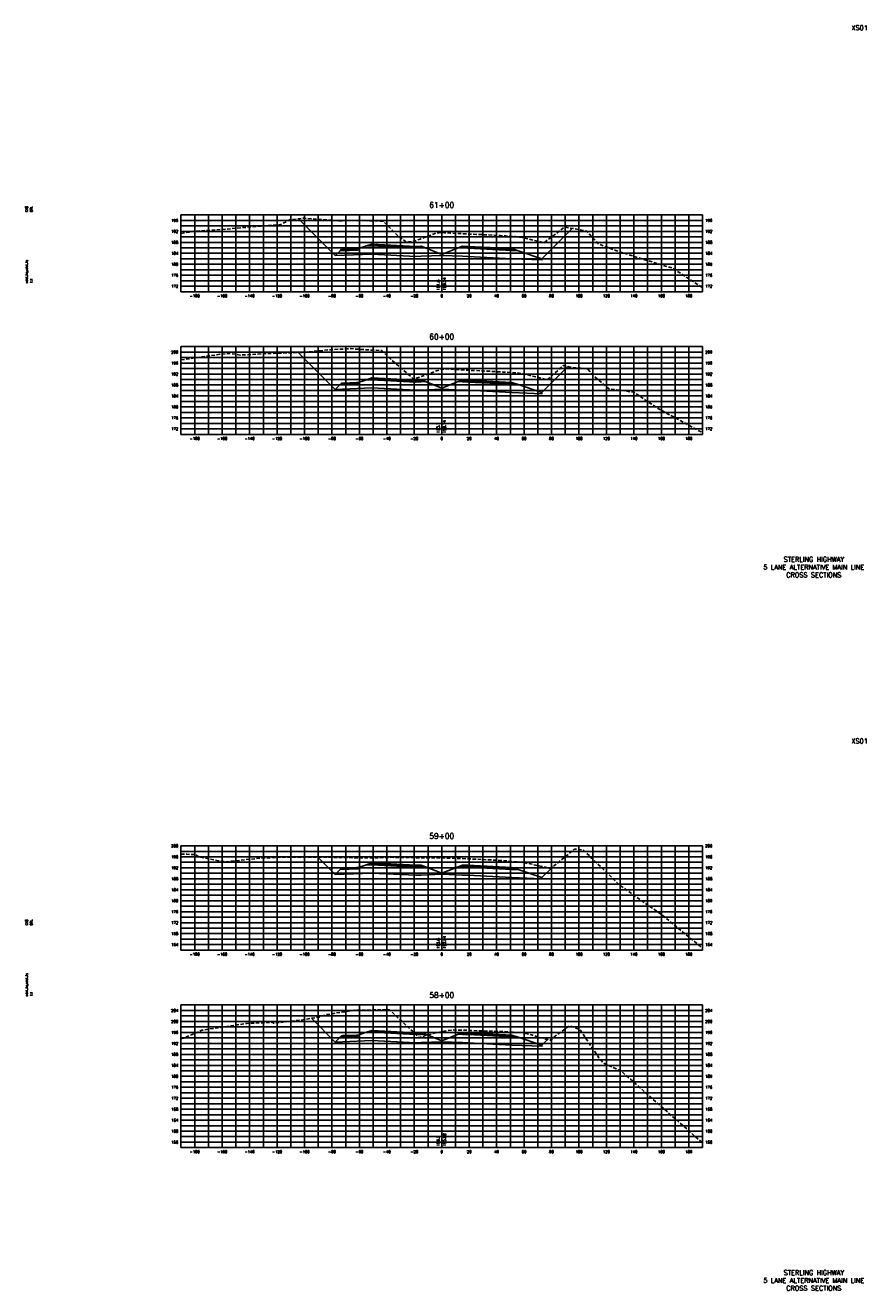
# Model space of a CAD drawing. Extents: x 37 to 10140, y -1968 to 9206.
# Tile 51 of 105: x 767 to 1380, y 5216 to 6138. Entities that reach past the tile are written whole.
import ezdxf
from ezdxf.enums import TextEntityAlignment as Align

# ---------------------------------------------------------------- set-up
doc = ezdxf.new("R2010")
doc.units = 0
doc.header["$LTSCALE"] = 20
doc.header["$MEASUREMENT"] = 0
doc.linetypes.add('HIDDEN_050%', pattern=[0.1875, 0.125, -0.0625])
for name, color, linetype in [('S-AT-TXT175', 6, 'Continuous'), ('S-AT-TXT80', 1, 'Continuous'), ('XDATUM', 3, 'Continuous'), ('XEG', 1, 'HIDDEN_050%'), ('XFG', 2, 'Continuous'), ('XGRID', 251, 'Continuous'), ('XGRIDT', 2, 'Continuous'), ('XREF-BORDER', 7, 'Continuous')]:
    doc.layers.add(name, color=color, linetype=linetype)
doc.styles.add('L100', font='simplex.shx', dxfattribs={"height": 2})
doc.styles.add('L175', font='ROMANSM.shx', dxfattribs={"height": 3.5})
doc.styles.add('L80', font='ROMANSM.shx', dxfattribs={"height": 1.6})

# ---------------------------------------------------------------- blocks, each defined once
blk = doc.blocks.new('03025_00_att1')
at = {"layer": 'S-AT-TXT175', "style": 'L175'}
for tag, p in [('NUM', (32.402, 20.822)), ('LINE1', (30.64, 1.444)), ('LINE2', (30.64, 1.161)), ('LINE3', (30.64, 0.877))]:
    blk.add_attdef(tag, text='', height=0.175, dxfattribs=at).set_placement(p, align=Align.CENTER)
at = {"layer": 'S-AT-TXT80', "style": 'L80'}
for tag, p in [('DESIGNED', (2.094, 14.201)), ('CHECKED', (2.265, 14.201)), ('DRAFTED', (2.436, 14.201)), ('PCTB', (2.094, 11.605)), ('PSCALE', (2.265, 11.605)), ('PVIEW', (2.436, 11.605))]:
    blk.add_attdef(tag, p, '', height=0.08, rotation=90, dxfattribs=at)

msp = doc.modelspace()

# ---------------------------------------------------------------- linework, layer by layer
at = {"layer": 'XDATUM', "flags": 128}
for points in [[(965.62, 5997.14), (992.41, 5970.34), (1019, 5971.41), (1051, 5969.74), (1055, 5969.9), (1070, 5970.5), (1085, 5969.9), (1089, 5969.74), (1121, 5968.08), (1143, 5967.2), (1143, 5968.09), (1165.09, 5990.18)], [(965.49, 5899.67), (992.41, 5872.74), (1019, 5873.81), (1051, 5872.14), (1055, 5872.3), (1070, 5872.9), (1085, 5872.3), (1089, 5872.14), (1121, 5870.48), (1143, 5869.6), (1143, 5870.49), (1161.9, 5889.39)], [(979.8, 5531.76), (992.41, 5519.14), (1019, 5520.21), (1051, 5518.54), (1055, 5518.7), (1070, 5519.3), (1085, 5518.7), (1089, 5518.54), (1121, 5516.88), (1143, 5516), (1143, 5516.89), (1150.91, 5524.8)], [(975.14, 5414.29), (992.41, 5397.01), (1019, 5398.08), (1051, 5396.41), (1055, 5396.57), (1070, 5397.17), (1085, 5396.57), (1089, 5396.41), (1121, 5394.75), (1143, 5393.87), (1143, 5394.76), (1147.08, 5398.83)]]:
    msp.add_lwpolyline(points, dxfattribs=at)
at = {"layer": 'XEG', "flags": 128}
for points in [[(880, 5986.52), (889.31, 5988.05), (905.89, 5989.05), (937.45, 5991.8), (952.64, 5992.9), (959, 5996.29), (969.32, 5997.61), (975.7, 5997.13), (995.46, 5995.64), (1004, 5996), (1020.93, 5995.71), (1027.27, 5995.4), (1037.83, 5984.99), (1043.91, 5980.48), (1045.81, 5980.42), (1048.25, 5980.27), (1054.28, 5982.42), (1065.73, 5986.7), (1068.23, 5986.97), (1069.47, 5987.13), (1070, 5987.1), (1072.04, 5987.02), (1076.38, 5986.79), (1084.7, 5986.3), (1089.11, 5986.04), (1093.03, 5985.87), (1095.22, 5985.79), (1100.93, 5985.52), (1104.05, 5985.36), (1112.51, 5984.89), (1116.47, 5984.7), (1118.77, 5984.53), (1123.74, 5984.24), (1127.39, 5983.77), (1128.77, 5983.52), (1133.51, 5982.36), (1144.6, 5979.74), (1148.89, 5983.09), (1159.42, 5991.07), (1169.61, 5989.47), (1175.55, 5988.24), (1183.84, 5979.09), (1184.43, 5978.66), (1196.14, 5974.27), (1216.03, 5967.88), (1238.13, 5961.2), (1260, 5946.98)], [(880, 5894.28), (909.68, 5898.54), (916.35, 5898.88), (923.11, 5897.8), (941.81, 5898.87), (967.57, 5899.74), (989.02, 5901.71), (1003.11, 5902.5), (1018.64, 5901.43), (1026.23, 5901.17), (1032.11, 5895.44), (1049.2, 5880.59), (1050.05, 5880.38), (1055.72, 5882.37), (1068.75, 5887.25), (1069.93, 5887.42), (1070, 5887.43), (1072.61, 5887.67), (1078.08, 5887.45), (1080.04, 5887.34), (1083.42, 5887.14), (1092.61, 5886.59), (1094.12, 5886.53), (1098.23, 5886.31), (1100.2, 5886.21), (1105.43, 5885.97), (1114.71, 5885.46), (1117.74, 5885.29), (1123.26, 5884.94), (1125.07, 5884.81), (1128.73, 5884.23), (1129.94, 5884.05), (1133.69, 5883.08), (1147.03, 5879.84), (1156.18, 5888.19), (1158.59, 5890.25), (1163.35, 5889.02), (1176.34, 5887.69), (1179.57, 5883.66), (1191.62, 5873.37), (1191.95, 5873.28), (1192.63, 5873.11), (1210.11, 5870.68), (1226.87, 5859.34), (1260, 5841.16)], [(880, 5533.94), (884.31, 5533.86), (890.13, 5533.76), (890.87, 5533.83), (892.71, 5532), (904.58, 5529.63), (907.32, 5529.06), (913.06, 5528.39), (936.38, 5530.94), (956.66, 5531.89), (970.17, 5531.83), (975.23, 5531.78), (982.45, 5531.75), (1016.51, 5531.21), (1020.06, 5531.12), (1028.75, 5531.57), (1034.14, 5531.65), (1039.69, 5531.57), (1048.68, 5531.44), (1053.09, 5531.33), (1064.05, 5531.28), (1069.38, 5531.27), (1070, 5531.25), (1079.33, 5530.97), (1083.24, 5530.83), (1084.62, 5530.75), (1095.38, 5530.28), (1095.91, 5530.25), (1100.37, 5530.05), (1106.01, 5529.75), (1106.62, 5529.73), (1118.01, 5528.95), (1118.89, 5528.9), (1125.87, 5528.33), (1126.34, 5528.3), (1131.55, 5527.51), (1131.88, 5527.47), (1149.09, 5523.61), (1149.38, 5523.54), (1149.66, 5523.78), (1166.81, 5537.72), (1166.88, 5537.71), (1173.16, 5537.01), (1173.55, 5536.57), (1199.46, 5511.55), (1216.65, 5499.24), (1230.49, 5489.7), (1260, 5465.41)], [(880, 5399.27), (881.93, 5399.71), (895.2, 5405.61), (927.88, 5410.55), (946.86, 5411.37), (947.04, 5410.7), (952.72, 5411.34), (967.19, 5412.97), (980.62, 5415.19), (985.6, 5416.96), (991.31, 5417.87), (1006.46, 5420.11), (1020.91, 5420.44), (1031.95, 5420.43), (1048.76, 5404.8), (1053.61, 5400.21), (1058.75, 5401.93), (1063.79, 5403.18), (1070, 5404.46), (1073.8, 5405.25), (1076.92, 5405.7), (1078.13, 5405.83), (1083.39, 5405.69), (1084.97, 5405.64), (1088.04, 5405.56), (1097.54, 5405.13), (1101.09, 5405), (1102.23, 5404.98), (1106.36, 5404.9), (1107.61, 5404.9), (1110.72, 5404.79), (1120.13, 5404.36), (1122.05, 5404.25), (1127.42, 5403.9), (1130.43, 5403.48), (1131.33, 5403.33), (1136.05, 5401.92), (1149.05, 5398.28), (1152.97, 5401.48), (1163.12, 5408.83), (1167.72, 5407.22), (1170.65, 5406.16), (1184.49, 5385.48), (1187.54, 5381.77), (1197.14, 5377.36), (1200.59, 5375.93), (1242.02, 5339.29), (1249.45, 5333.1), (1251.52, 5330.82), (1257.73, 5325.5), (1260, 5323.59)]]:
    msp.add_lwpolyline(points, dxfattribs=at)
at = {"layer": 'XFG', "flags": 128}
for points in [[(992.41, 5970.34), (992.41, 5970.34), (965.62, 5997.14)], [(1143, 5968.09), (1143, 5968.09), (1165.09, 5990.18)], [(1055, 5976.24), (1051, 5976.08), (1019, 5977.75), (1019, 5978.75), (1014.43, 5977.23), (1019, 5977.41), (1051, 5975.74), (1055, 5975.9), (1058.05, 5976.03), (1055, 5977.24), (1055, 5976.24)], [(1055, 5977.24), (1051, 5977.08), (1019, 5978.75), (1019, 5978.41), (1051, 5976.74), (1055, 5976.9), (1055, 5977.24)], [(1055, 5976.9), (1051, 5976.74), (1019, 5978.41), (1019, 5977.75), (1051, 5976.08), (1055, 5976.24), (1055, 5976.9)], [(1070, 5971.24), (1058.05, 5976.03), (1055, 5975.9), (1051, 5975.74), (1019, 5977.41), (1014.43, 5977.23), (1009, 5975.41), (1009, 5974.41), (995.96, 5973.89), (992.41, 5970.34), (1019, 5971.41), (1051, 5969.74), (1055, 5969.9), (1070, 5970.5), (1070, 5971.24)], [(1009, 5975.41), (1008, 5975.37), (1008, 5975.03), (998, 5974.63), (998, 5974.97), (997, 5974.93), (995.96, 5973.89), (1009, 5974.41), (1009, 5975.41)], [(1008, 5975.37), (998, 5974.97), (998, 5974.63), (1008, 5975.03), (1008, 5975.37)], [(1070, 5971.24), (1081.95, 5976.03), (1085, 5975.9), (1089, 5975.74), (1121, 5974.08), (1125.57, 5973.9), (1143, 5968.09), (1143, 5967.2), (1121, 5968.08), (1089, 5969.74), (1085, 5969.9), (1070, 5970.5)], [(1085, 5977.24), (1081.95, 5976.03), (1085, 5975.9), (1089, 5975.74), (1121, 5974.08), (1125.57, 5973.9), (1121, 5975.42), (1121, 5974.42), (1089, 5976.08), (1085, 5976.24), (1085, 5977.24)], [(1085, 5977.24), (1085, 5976.9), (1089, 5976.74), (1121, 5975.08), (1121, 5975.42), (1089, 5977.08), (1085, 5977.24)], [(1085, 5976.9), (1085, 5976.24), (1089, 5976.08), (1121, 5974.42), (1121, 5975.08), (1089, 5976.74), (1085, 5976.9)], [(992.41, 5872.74), (992.41, 5872.74), (965.49, 5899.67)], [(1143, 5870.49), (1143, 5870.49), (1161.9, 5889.39)], [(1070, 5873.64), (1058.05, 5878.43), (1055, 5878.3), (1051, 5878.14), (1019, 5879.81), (1014.43, 5879.63), (1009, 5877.81), (1009, 5876.81), (995.96, 5876.29), (992.41, 5872.74), (1019, 5873.81), (1051, 5872.14), (1055, 5872.3), (1070, 5872.9), (1070, 5873.64)], [(1009, 5877.81), (1008, 5877.77), (1008, 5877.43), (998, 5877.03), (998, 5877.37), (997, 5877.33), (995.96, 5876.29), (1009, 5876.81), (1009, 5877.81)], [(1008, 5877.77), (998, 5877.37), (998, 5877.03), (1008, 5877.43), (1008, 5877.77)], [(1055, 5878.64), (1051, 5878.48), (1019, 5880.15), (1019, 5881.15), (1014.43, 5879.63), (1019, 5879.81), (1051, 5878.14), (1055, 5878.3), (1058.05, 5878.43), (1055, 5879.64), (1055, 5878.64)], [(1055, 5879.64), (1051, 5879.48), (1019, 5881.15), (1019, 5880.81), (1051, 5879.14), (1055, 5879.3), (1055, 5879.64)], [(1055, 5879.3), (1051, 5879.14), (1019, 5880.81), (1019, 5880.15), (1051, 5878.48), (1055, 5878.64), (1055, 5879.3)], [(1070, 5873.64), (1081.95, 5878.43), (1085, 5878.3), (1089, 5878.14), (1121, 5876.48), (1125.57, 5876.3), (1143, 5870.49), (1143, 5869.6), (1121, 5870.48), (1089, 5872.14), (1085, 5872.3), (1070, 5872.9)], [(1085, 5879.64), (1081.95, 5878.43), (1085, 5878.3), (1089, 5878.14), (1121, 5876.48), (1125.57, 5876.3), (1121, 5877.82), (1121, 5876.82), (1089, 5878.48), (1085, 5878.64), (1085, 5879.64)], [(1085, 5879.64), (1085, 5879.3), (1089, 5879.14), (1121, 5877.48), (1121, 5877.82), (1089, 5879.48), (1085, 5879.64)], [(1085, 5879.3), (1085, 5878.64), (1089, 5878.48), (1121, 5876.82), (1121, 5877.48), (1089, 5879.14), (1085, 5879.3)], [(992.41, 5519.14), (992.41, 5519.14), (979.8, 5531.76)], [(1070, 5520.04), (1058.05, 5524.83), (1055, 5524.7), (1051, 5524.54), (1019, 5526.21), (1014.43, 5526.03), (1009, 5524.21), (1009, 5523.21), (995.96, 5522.69), (992.41, 5519.14), (1019, 5520.21), (1051, 5518.54), (1055, 5518.7), (1070, 5519.3), (1070, 5520.04)], [(1055, 5525.04), (1051, 5524.88), (1019, 5526.55), (1019, 5527.55), (1014.43, 5526.03), (1019, 5526.21), (1051, 5524.54), (1055, 5524.7), (1058.05, 5524.83), (1055, 5526.04), (1055, 5525.04)], [(1055, 5526.04), (1051, 5525.88), (1019, 5527.55), (1019, 5527.21), (1051, 5525.54), (1055, 5525.7), (1055, 5526.04)], [(1055, 5525.7), (1051, 5525.54), (1019, 5527.21), (1019, 5526.55), (1051, 5524.88), (1055, 5525.04), (1055, 5525.7)], [(1085, 5526.04), (1081.95, 5524.83), (1085, 5524.7), (1089, 5524.54), (1121, 5522.88), (1125.57, 5522.7), (1121, 5524.22), (1121, 5523.22), (1089, 5524.88), (1085, 5525.04), (1085, 5526.04)], [(1085, 5526.04), (1085, 5525.7), (1089, 5525.54), (1121, 5523.88), (1121, 5524.22), (1089, 5525.88), (1085, 5526.04)], [(1009, 5524.21), (1008, 5524.17), (1008, 5523.83), (998, 5523.43), (998, 5523.77), (997, 5523.73), (995.96, 5522.69), (1009, 5523.21), (1009, 5524.21)], [(1008, 5524.17), (998, 5523.77), (998, 5523.43), (1008, 5523.83), (1008, 5524.17)], [(1070, 5520.04), (1081.95, 5524.83), (1085, 5524.7), (1089, 5524.54), (1121, 5522.88), (1125.57, 5522.7), (1143, 5516.89), (1143, 5516), (1121, 5516.88), (1089, 5518.54), (1085, 5518.7), (1070, 5519.3)], [(1085, 5525.7), (1085, 5525.04), (1089, 5524.88), (1121, 5523.22), (1121, 5523.88), (1089, 5525.54), (1085, 5525.7)], [(1143, 5516.89), (1143, 5516.89), (1150.91, 5524.8)], [(992.41, 5397.01), (992.41, 5397.01), (975.14, 5414.29)], [(1070, 5397.91), (1058.05, 5402.69), (1055, 5402.57), (1051, 5402.41), (1019, 5404.08), (1014.43, 5403.89), (1009, 5402.08), (1009, 5401.08), (995.96, 5400.56), (992.41, 5397.01), (1019, 5398.08), (1051, 5396.41), (1055, 5396.57), (1070, 5397.17), (1070, 5397.91)], [(1009, 5402.08), (1008, 5402.04), (1008, 5401.7), (998, 5401.3), (998, 5401.64), (997, 5401.6), (995.96, 5400.56), (1009, 5401.08), (1009, 5402.08)], [(1008, 5402.04), (998, 5401.64), (998, 5401.3), (1008, 5401.7), (1008, 5402.04)], [(1055, 5402.91), (1051, 5402.75), (1019, 5404.42), (1019, 5405.42), (1014.43, 5403.89), (1019, 5404.08), (1051, 5402.41), (1055, 5402.57), (1058.05, 5402.69), (1055, 5403.91), (1055, 5402.91)], [(1055, 5403.91), (1051, 5403.75), (1019, 5405.42), (1019, 5405.08), (1051, 5403.41), (1055, 5403.57), (1055, 5403.91)], [(1055, 5403.57), (1051, 5403.41), (1019, 5405.08), (1019, 5404.42), (1051, 5402.75), (1055, 5402.91), (1055, 5403.57)], [(1070, 5397.91), (1081.95, 5402.69), (1085, 5402.57), (1089, 5402.41), (1121, 5400.75), (1125.57, 5400.57), (1143, 5394.76), (1143, 5393.87), (1121, 5394.75), (1089, 5396.41), (1085, 5396.57), (1070, 5397.17)], [(1085, 5403.91), (1081.95, 5402.69), (1085, 5402.57), (1089, 5402.41), (1121, 5400.75), (1125.57, 5400.57), (1121, 5402.09), (1121, 5401.09), (1089, 5402.75), (1085, 5402.91), (1085, 5403.91)], [(1085, 5403.91), (1085, 5403.57), (1089, 5403.41), (1121, 5401.75), (1121, 5402.09), (1089, 5403.75), (1085, 5403.91)], [(1085, 5403.57), (1085, 5402.91), (1089, 5402.75), (1121, 5401.09), (1121, 5401.75), (1089, 5403.41), (1085, 5403.57)], [(1143, 5394.76), (1143, 5394.76), (1147.08, 5398.83)]]:
    msp.add_lwpolyline(points, dxfattribs=at)
at = {"layer": 'XGRID'}
for p, q in [((880, 5944), (880, 6000)), ((880, 6000), (1260, 6000)), ((890, 5944), (890, 6000)), ((900, 5944), (900, 6000)), ((910, 5944), (910, 6000)), ((920, 5944), (920, 6000)), ((930, 5944), (930, 6000)), ((940, 5944), (940, 6000)), ((950, 5944), (950, 6000)), ((960, 5944), (960, 6000)), ((970, 5944), (970, 6000)), ((980, 5944), (980, 6000)), ((990, 5944), (990, 6000)), ((1000, 5944), (1000, 6000)), ((1010, 5944), (1010, 6000)), ((1020, 5944), (1020, 6000)), ((1030, 5944), (1030, 6000)), ((1040, 5944), (1040, 6000)), ((1050, 5944), (1050, 6000)), ((1060, 5944), (1060, 6000)), ((1070, 5944), (1070, 6000)), ((1080, 5944), (1080, 6000)), ((1090, 5944), (1090, 6000)), ((1100, 5944), (1100, 6000)), ((1110, 5944), (1110, 6000)), ((1120, 5944), (1120, 6000)), ((1130, 5944), (1130, 6000)), ((1140, 5944), (1140, 6000)), ((1150, 5944), (1150, 6000)), ((1160, 5944), (1160, 6000)), ((1170, 5944), (1170, 6000)), ((1180, 5944), (1180, 6000)), ((1190, 5944), (1190, 6000)), ((1200, 5944), (1200, 6000)), ((1210, 5944), (1210, 6000)), ((1220, 5944), (1220, 6000)), ((1230, 5944), (1230, 6000)), ((1240, 5944), (1240, 6000)), ((1250, 5944), (1250, 6000)), ((1260, 5944), (1260, 6000)), ((880, 5996), (1260, 5996)), ((880, 5992), (1260, 5992)), ((880, 5988), (1260, 5988)), ((880, 5984), (1260, 5984)), ((880, 5980), (1260, 5980)), ((880, 5976), (1260, 5976)), ((880, 5972), (1260, 5972)), ((880, 5968), (1260, 5968)), ((880, 5964), (1260, 5964)), ((880, 5960), (1260, 5960)), ((880, 5956), (1260, 5956)), ((880, 5952), (1260, 5952)), ((880, 5948), (1260, 5948)), ((880, 5944), (1260, 5944)), ((880, 5840), (880, 5904)), ((880, 5904), (1260, 5904)), ((880, 5900), (1260, 5900)), ((880, 5896), (1260, 5896)), ((890, 5840), (890, 5904)), ((900, 5840), (900, 5904)), ((910, 5840), (910, 5904)), ((920, 5840), (920, 5904)), ((930, 5840), (930, 5904)), ((940, 5840), (940, 5904)), ((950, 5840), (950, 5904)), ((960, 5840), (960, 5904)), ((970, 5840), (970, 5904)), ((980, 5840), (980, 5904)), ((990, 5840), (990, 5904)), ((1000, 5840), (1000, 5904)), ((1010, 5840), (1010, 5904)), ((1020, 5840), (1020, 5904)), ((1030, 5840), (1030, 5904)), ((1040, 5840), (1040, 5904)), ((1050, 5840), (1050, 5904)), ((1060, 5840), (1060, 5904)), ((1070, 5840), (1070, 5904)), ((1080, 5840), (1080, 5904)), ((1090, 5840), (1090, 5904)), ((1100, 5840), (1100, 5904)), ((1110, 5840), (1110, 5904)), ((1120, 5840), (1120, 5904)), ((1130, 5840), (1130, 5904)), ((1140, 5840), (1140, 5904)), ((1150, 5840), (1150, 5904)), ((1160, 5840), (1160, 5904)), ((1170, 5840), (1170, 5904)), ((1180, 5840), (1180, 5904)), ((1190, 5840), (1190, 5904)), ((1200, 5840), (1200, 5904)), ((1210, 5840), (1210, 5904)), ((1220, 5840), (1220, 5904)), ((1230, 5840), (1230, 5904)), ((1240, 5840), (1240, 5904)), ((1250, 5840), (1250, 5904)), ((1260, 5840), (1260, 5904)), ((880, 5892), (1260, 5892)), ((880, 5888), (1260, 5888)), ((880, 5884), (1260, 5884)), ((880, 5880), (1260, 5880)), ((880, 5876), (1260, 5876)), ((880, 5872), (1260, 5872)), ((880, 5868), (1260, 5868)), ((880, 5864), (1260, 5864)), ((880, 5860), (1260, 5860)), ((880, 5856), (1260, 5856)), ((880, 5852), (1260, 5852)), ((880, 5848), (1260, 5848)), ((880, 5844), (1260, 5844)), ((880, 5840), (1260, 5840)), ((880, 5464), (880, 5540)), ((880, 5540), (1260, 5540)), ((880, 5536), (1260, 5536)), ((890, 5464), (890, 5540)), ((900, 5464), (900, 5540)), ((910, 5464), (910, 5540)), ((920, 5464), (920, 5540)), ((930, 5464), (930, 5540)), ((940, 5464), (940, 5540)), ((950, 5464), (950, 5540)), ((960, 5464), (960, 5540)), ((970, 5464), (970, 5540)), ((980, 5464), (980, 5540)), ((990, 5464), (990, 5540)), ((1000, 5464), (1000, 5540)), ((1010, 5464), (1010, 5540)), ((1020, 5464), (1020, 5540)), ((1030, 5464), (1030, 5540)), ((1040, 5464), (1040, 5540)), ((1050, 5464), (1050, 5540)), ((1060, 5464), (1060, 5540)), ((1070, 5464), (1070, 5540)), ((1080, 5464), (1080, 5540)), ((1090, 5464), (1090, 5540)), ((1100, 5464), (1100, 5540)), ((1110, 5464), (1110, 5540)), ((1120, 5464), (1120, 5540)), ((1130, 5464), (1130, 5540)), ((1140, 5464), (1140, 5540)), ((1150, 5464), (1150, 5540)), ((1160, 5464), (1160, 5540)), ((1170, 5464), (1170, 5540)), ((1180, 5464), (1180, 5540)), ((1190, 5464), (1190, 5540)), ((1200, 5464), (1200, 5540)), ((1210, 5464), (1210, 5540)), ((1220, 5464), (1220, 5540)), ((1230, 5464), (1230, 5540)), ((1240, 5464), (1240, 5540)), ((1250, 5464), (1250, 5540)), ((1260, 5464), (1260, 5540)), ((880, 5532), (1260, 5532)), ((880, 5528), (1260, 5528)), ((880, 5524), (1260, 5524)), ((880, 5520), (1260, 5520)), ((880, 5516), (1260, 5516)), ((880, 5512), (1260, 5512)), ((880, 5508), (1260, 5508)), ((880, 5504), (1260, 5504)), ((880, 5500), (1260, 5500)), ((880, 5496), (1260, 5496)), ((880, 5492), (1260, 5492)), ((880, 5488), (1260, 5488)), ((880, 5484), (1260, 5484)), ((880, 5480), (1260, 5480)), ((880, 5476), (1260, 5476)), ((880, 5472), (1260, 5472)), ((880, 5468), (1260, 5468)), ((880, 5464), (1260, 5464)), ((880, 5320), (880, 5424)), ((880, 5424), (1260, 5424)), ((880, 5420), (1260, 5420)), ((880, 5416), (1260, 5416)), ((890, 5320), (890, 5424)), ((900, 5320), (900, 5424)), ((910, 5320), (910, 5424)), ((920, 5320), (920, 5424)), ((930, 5320), (930, 5424)), ((940, 5320), (940, 5424)), ((950, 5320), (950, 5424)), ((960, 5320), (960, 5424)), ((970, 5320), (970, 5424)), ((980, 5320), (980, 5424)), ((990, 5320), (990, 5424)), ((1000, 5320), (1000, 5424)), ((1010, 5320), (1010, 5424)), ((1020, 5320), (1020, 5424)), ((1030, 5320), (1030, 5424)), ((1040, 5320), (1040, 5424)), ((1050, 5320), (1050, 5424)), ((1060, 5320), (1060, 5424)), ((1070, 5320), (1070, 5424)), ((1080, 5320), (1080, 5424)), ((1090, 5320), (1090, 5424)), ((1100, 5320), (1100, 5424)), ((1110, 5320), (1110, 5424)), ((1120, 5320), (1120, 5424)), ((1130, 5320), (1130, 5424)), ((1140, 5320), (1140, 5424)), ((1150, 5320), (1150, 5424)), ((1160, 5320), (1160, 5424)), ((1170, 5320), (1170, 5424)), ((1180, 5320), (1180, 5424)), ((1190, 5320), (1190, 5424)), ((1200, 5320), (1200, 5424)), ((1210, 5320), (1210, 5424)), ((1220, 5320), (1220, 5424)), ((1230, 5320), (1230, 5424)), ((1240, 5320), (1240, 5424)), ((1250, 5320), (1250, 5424)), ((1260, 5320), (1260, 5424)), ((880, 5412), (1260, 5412)), ((880, 5408), (1260, 5408)), ((880, 5404), (1260, 5404)), ((880, 5400), (1260, 5400)), ((880, 5396), (1260, 5396)), ((880, 5392), (1260, 5392)), ((880, 5388), (1260, 5388)), ((880, 5384), (1260, 5384)), ((880, 5380), (1260, 5380)), ((880, 5376), (1260, 5376)), ((880, 5372), (1260, 5372)), ((880, 5368), (1260, 5368)), ((880, 5364), (1260, 5364)), ((880, 5360), (1260, 5360)), ((880, 5356), (1260, 5356)), ((880, 5352), (1260, 5352)), ((880, 5348), (1260, 5348)), ((880, 5344), (1260, 5344)), ((880, 5340), (1260, 5340)), ((880, 5336), (1260, 5336)), ((880, 5332), (1260, 5332)), ((880, 5328), (1260, 5328)), ((880, 5324), (1260, 5324)), ((880, 5320), (1260, 5320))]:
    msp.add_line(p, q, dxfattribs=at)

# ---------------------------------------------------------------- block references
at = {"layer": 'XREF-BORDER'}
ref = msp.add_blockref('03025_00_att1', (726.45, 5718.23), dxfattribs=dict(at, xscale=20, yscale=20, zscale=20))
ref.add_attrib('LINE1', 'STERLING HIGHWAY', dxfattribs={"layer": 'S-AT-TXT175', "height": 3.5, "style": 'L175'}).set_placement((1341.07, 5747.1), align=Align.CENTER)
ref.add_attrib('LINE2', '5 LANE ALTERNATIVE MAIN LINE', dxfattribs={"layer": 'S-AT-TXT175', "height": 3.5, "style": 'L175'}).set_placement((1341.07, 5741.44), align=Align.CENTER)
ref.add_attrib('LINE3', 'CROSS SECTIONS', dxfattribs={"layer": 'S-AT-TXT175', "height": 3.5, "style": 'L175'}).set_placement((1341.07, 5735.77), align=Align.CENTER)
ref.add_attrib('NUM', 'XS01', dxfattribs={"layer": 'S-AT-TXT175', "height": 3.5, "style": 'L175'}).set_placement((1374.49, 6134.66), align=Align.CENTER)
ref.add_attrib('DESIGNED', 'CAB', (768.34, 6002.25), dxfattribs={"layer": 'S-AT-TXT80', "height": 1.6, "rotation": 90, "style": 'L80'})
ref.add_attrib('CHECKED', 'DRL', (771.75, 6002.25), dxfattribs={"layer": 'S-AT-TXT80', "height": 1.6, "rotation": 90, "style": 'L80'})
ref.add_attrib('PCTB', 'adot_hs,adot_fs', (768.34, 5950.32), dxfattribs={"layer": 'S-AT-TXT80', "height": 1.6, "rotation": 90, "style": 'L80'})
ref.add_attrib('PSCALE', '1:1', (771.75, 5950.32), dxfattribs={"layer": 'S-AT-TXT80', "height": 1.6, "rotation": 90, "style": 'L80'})
ref = msp.add_blockref('03025_00_att1', (726.45, 5198.23), dxfattribs=dict(at, xscale=20, yscale=20, zscale=20))
ref.add_attrib('LINE1', 'STERLING HIGHWAY', dxfattribs={"layer": 'S-AT-TXT175', "height": 3.5, "style": 'L175'}).set_placement((1341.07, 5227.1), align=Align.CENTER)
ref.add_attrib('LINE2', '5 LANE ALTERNATIVE MAIN LINE', dxfattribs={"layer": 'S-AT-TXT175', "height": 3.5, "style": 'L175'}).set_placement((1341.07, 5221.44), align=Align.CENTER)
ref.add_attrib('LINE3', 'CROSS SECTIONS', dxfattribs={"layer": 'S-AT-TXT175', "height": 3.5, "style": 'L175'}).set_placement((1341.07, 5215.77), align=Align.CENTER)
ref.add_attrib('NUM', 'XS01', dxfattribs={"layer": 'S-AT-TXT175', "height": 3.5, "style": 'L175'}).set_placement((1374.49, 5614.66), align=Align.CENTER)
ref.add_attrib('DESIGNED', 'CAB', (768.34, 5482.25), dxfattribs={"layer": 'S-AT-TXT80', "height": 1.6, "rotation": 90, "style": 'L80'})
ref.add_attrib('CHECKED', 'DRL', (771.75, 5482.25), dxfattribs={"layer": 'S-AT-TXT80', "height": 1.6, "rotation": 90, "style": 'L80'})
ref.add_attrib('PCTB', 'adot_hs,adot_fs', (768.34, 5430.32), dxfattribs={"layer": 'S-AT-TXT80', "height": 1.6, "rotation": 90, "style": 'L80'})
ref.add_attrib('PSCALE', '1:1', (771.75, 5430.32), dxfattribs={"layer": 'S-AT-TXT80', "height": 1.6, "rotation": 90, "style": 'L80'})

# ---------------------------------------------------------------- texts
at = {"layer": 'XGRIDT', "style": 'L100'}
for s, p in [('61+00', (1070, 6004)), ('60+00', (1070, 5908)), ('59+00', (1070, 5544)), ('58+00', (1070, 5428))]:
    msp.add_text(s, height=4, dxfattribs=at).set_placement(p, align=Align.BOTTOM_CENTER)
for s, p in [('196', (878, 5996)), ('192', (878, 5988)), ('188', (878, 5980)), ('184', (878, 5972)), ('180', (878, 5964)), ('176', (878, 5956)), ('172', (878, 5948)), ('200', (878, 5900)), ('196', (878, 5892)), ('192', (878, 5884)), ('188', (878, 5876)), ('184', (878, 5868)), ('180', (878, 5860)), ('176', (878, 5852)), ('172', (878, 5844)), ('200', (878, 5540)), ('196', (878, 5532)), ('192', (878, 5524)), ('188', (878, 5516)), ('184', (878, 5508)), ('180', (878, 5500)), ('176', (878, 5492)), ('172', (878, 5484)), ('168', (878, 5476)), ('164', (878, 5468)), ('204', (878, 5420)), ('200', (878, 5412)), ('196', (878, 5404)), ('192', (878, 5396)), ('188', (878, 5388)), ('184', (878, 5380)), ('180', (878, 5372)), ('176', (878, 5364)), ('172', (878, 5356)), ('168', (878, 5348)), ('164', (878, 5340)), ('160', (878, 5332)), ('156', (878, 5324))]:
    msp.add_text(s, height=2, dxfattribs=at).set_placement(p, align=Align.MIDDLE_RIGHT)
for s, p in [('196', (1262, 5996)), ('192', (1262, 5988)), ('188', (1262, 5980)), ('184', (1262, 5972)), ('180', (1262, 5964)), ('176', (1262, 5956)), ('172', (1262, 5948)), ('200', (1262, 5900)), ('196', (1262, 5892)), ('192', (1262, 5884)), ('188', (1262, 5876)), ('184', (1262, 5868)), ('180', (1262, 5860)), ('176', (1262, 5852)), ('172', (1262, 5844)), ('200', (1262, 5540)), ('196', (1262, 5532)), ('192', (1262, 5524)), ('188', (1262, 5516)), ('184', (1262, 5508)), ('180', (1262, 5500)), ('176', (1262, 5492)), ('172', (1262, 5484)), ('168', (1262, 5476)), ('164', (1262, 5468)), ('204', (1262, 5420)), ('200', (1262, 5412)), ('196', (1262, 5404)), ('192', (1262, 5396)), ('188', (1262, 5388)), ('184', (1262, 5380)), ('180', (1262, 5372)), ('176', (1262, 5364)), ('172', (1262, 5356)), ('168', (1262, 5348)), ('164', (1262, 5340)), ('160', (1262, 5332)), ('156', (1262, 5324))]:
    msp.add_text(s, height=2, dxfattribs=at).set_placement(p, align=Align.MIDDLE_LEFT)
for s, p in [('191.6', (1069, 5945)), ('193.7', (1069, 5841)), ('195.6', (1069, 5465)), ('196.2', (1069, 5321))]:
    msp.add_text(s, height=2, rotation=90, dxfattribs=at).set_placement(p, align=Align.BOTTOM_LEFT)
for s, p in [('186.54', (1071, 5945)), ('189.74', (1071, 5841)), ('192.94', (1071, 5465)), ('195.88', (1071, 5321))]:
    msp.add_text(s, height=2, rotation=90, dxfattribs=at).set_placement(p, align=Align.TOP_LEFT)
for s, p in [('-180', (890, 5942)), ('-160', (910, 5942)), ('-140', (930, 5942)), ('-120', (950, 5942)), ('-100', (970, 5942)), ('-80', (990, 5942)), ('-60', (1010, 5942)), ('-40', (1030, 5942)), ('-20', (1050, 5942)), ('0', (1070, 5942)), ('20', (1090, 5942)), ('40', (1110, 5942)), ('60', (1130, 5942)), ('80', (1150, 5942)), ('100', (1170, 5942)), ('120', (1190, 5942)), ('140', (1210, 5942)), ('160', (1230, 5942)), ('180', (1250, 5942)), ('-180', (890, 5838)), ('-160', (910, 5838)), ('-140', (930, 5838)), ('-120', (950, 5838)), ('-100', (970, 5838)), ('-80', (990, 5838)), ('-60', (1010, 5838)), ('-40', (1030, 5838)), ('-20', (1050, 5838)), ('0', (1070, 5838)), ('20', (1090, 5838)), ('40', (1110, 5838)), ('60', (1130, 5838)), ('80', (1150, 5838)), ('100', (1170, 5838)), ('120', (1190, 5838)), ('140', (1210, 5838)), ('160', (1230, 5838)), ('180', (1250, 5838)), ('-180', (890, 5462)), ('-160', (910, 5462)), ('-140', (930, 5462)), ('-120', (950, 5462)), ('-100', (970, 5462)), ('-80', (990, 5462)), ('-60', (1010, 5462)), ('-40', (1030, 5462)), ('-20', (1050, 5462)), ('0', (1070, 5462)), ('20', (1090, 5462)), ('40', (1110, 5462)), ('60', (1130, 5462)), ('80', (1150, 5462)), ('100', (1170, 5462)), ('120', (1190, 5462)), ('140', (1210, 5462)), ('160', (1230, 5462)), ('180', (1250, 5462)), ('-180', (890, 5318)), ('-160', (910, 5318)), ('-140', (930, 5318)), ('-120', (950, 5318)), ('-100', (970, 5318)), ('-80', (990, 5318)), ('-60', (1010, 5318)), ('-40', (1030, 5318)), ('-20', (1050, 5318)), ('0', (1070, 5318)), ('20', (1090, 5318)), ('40', (1110, 5318)), ('60', (1130, 5318)), ('80', (1150, 5318)), ('100', (1170, 5318)), ('120', (1190, 5318)), ('140', (1210, 5318)), ('160', (1230, 5318)), ('180', (1250, 5318))]:
    msp.add_text(s, height=2, dxfattribs=at).set_placement(p, align=Align.TOP_CENTER)

doc.saveas('drawing.dxf')
